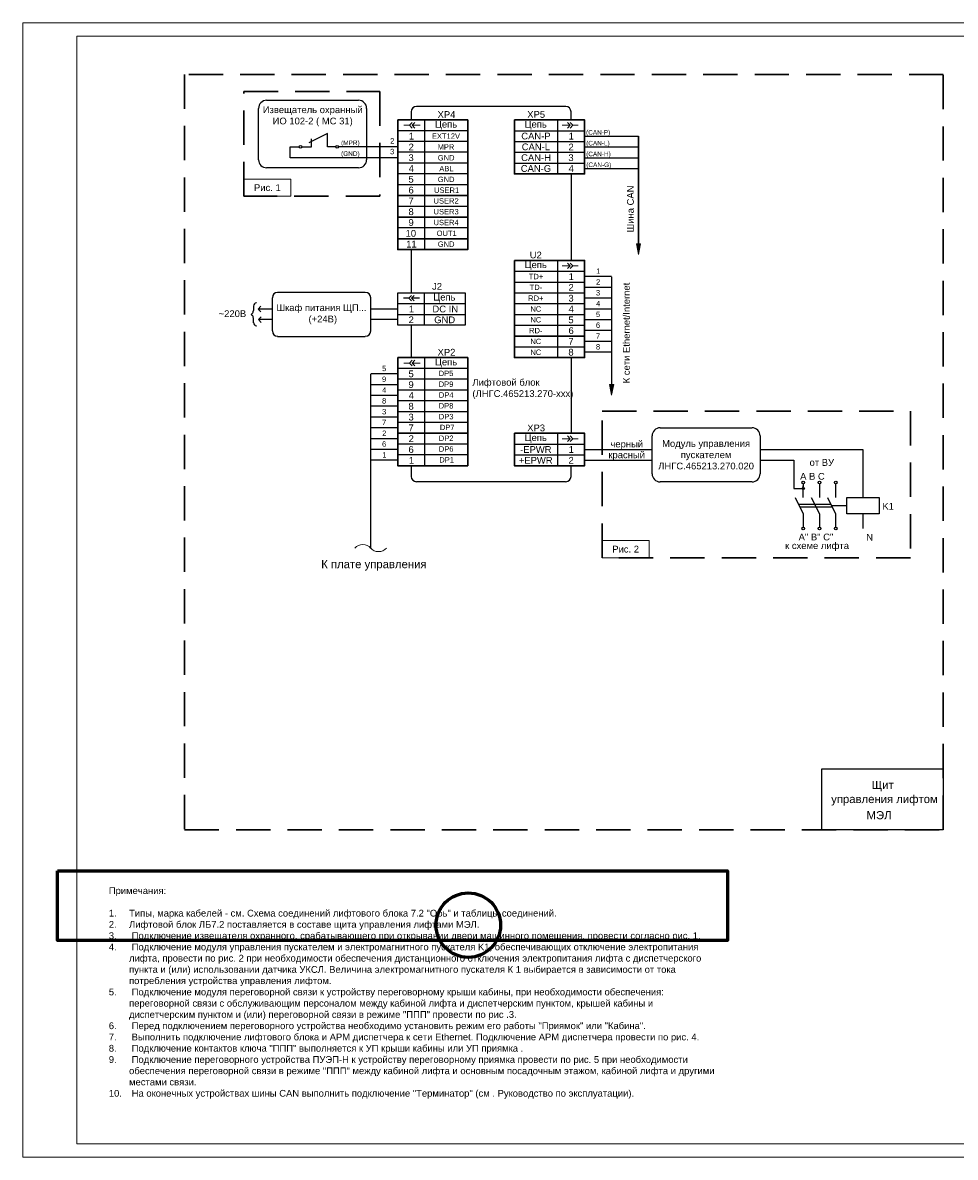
# Model space of a CAD drawing. Header units: millimetres. Extents: x 0 to 594, y 0 to 420.
# Tile 1 of 2: x 0 to 345, y 0 to 420. Entities that reach past the tile are written whole.
import ezdxf

# ---------------------------------------------------------------- set-up
doc = ezdxf.new("R2010")
doc.units = ezdxf.units.MM
doc.linetypes.add('штриховая', pattern=[19.05, 12.7, -6.35])
doc.layers.get('0').update_dxf_attribs({"lineweight": 15})
doc.layers.add('EI_HATCH_GALV', color=7, linetype='Continuous', lineweight=15)
doc.styles.add('CP.Text', font='arial.ttf')

msp = doc.modelspace()

# ---------------------------------------------------------------- hatches: boundary and pattern name
at = {"layer": 'EI_HATCH_GALV', "true_color": 0x00ffff}
h = msp.add_hatch(color=4, dxfattribs=at)
h.dxf.hatch_style = 1
h.paths.add_polyline_path([(228.82, 338.1), (227.23, 338.1), (228.02, 334.17)])
at = {"layer": 'EI_HATCH_GALV'}
h = msp.add_hatch(color=1, dxfattribs=at)
h.dxf.hatch_style = 1
h.paths.add_polyline_path([(218.86, 286.09), (217.27, 286.09), (218.06, 282.16)])

# ---------------------------------------------------------------- linework, layer by layer
at = {"color": 4, "true_color": 0x00ffff}
for p, q in [((228.02, 334.17), (227.23, 338.1)), ((227.23, 338.1), (228.82, 338.1)), ((228.02, 334.17), (228.82, 338.1))]:
    msp.add_line(p, q, dxfattribs=at)
at = {"color": 1}
for p, q in [((218.06, 282.16), (217.27, 286.09)), ((217.27, 286.09), (218.86, 286.09)), ((218.06, 282.16), (218.86, 286.09))]:
    msp.add_line(p, q, dxfattribs=at)
for points in [[(594, 420), (0, 420), (0, 0), (594, 0)], [(20, 415), (589, 415), (589, 5), (20, 5)], [(81.86, 355.74), (99.35, 355.74), (99.35, 362.08), (81.86, 362.08)], [(214.52, 221.95), (232.01, 221.95), (232.01, 228.28), (214.52, 228.28)]]:
    msp.add_lwpolyline(points, close=True)
at = {"linetype": 'штриховая', "lineweight": 30}
for points in [[(59.95, 400.84), (59.95, 121.28), (340.89, 121.28), (340.89, 400.84)], [(81.86, 394.56), (132.3, 394.56), (132.3, 355.74), (81.86, 355.74)], [(214.52, 276.22), (328.69, 276.22), (328.69, 221.95), (214.52, 221.95)]]:
    msp.add_lwpolyline(points, close=True, dxfattribs=at)
at = {"lineweight": 25}
for points in [[(90.33, 391.27), (124.33, 391.27)], [(87.35, 369.26), (87.35, 388.24)], [(127.31, 388.24), (127.31, 369.26)], [(143.83, 387.01), (143.83, 384.03)], [(201.03, 389.01), (145.83, 389.01)], [(203.04, 384.03), (203.04, 387.01)], [(148.81, 384.03), (148.81, 336.02)], [(198.06, 384.03), (198.06, 364.02)], [(115.91, 374.03), (112.88, 374.03), (112.88, 379.01), (105.9, 375.52)], [(164.81, 380.03), (138.85, 380.03)], [(182.05, 380.03), (208.06, 380.03)], [(208.06, 378.03), (228.02, 378.03)], [(138.85, 370.03), (99.05, 370.03), (99.05, 374.03), (102.37, 374.03)], [(103.39, 374.03), (106.88, 374.03), (106.88, 376.03), (106.88, 377.01)], [(138.85, 374.03), (116.89, 374.03)], [(164.81, 376.03), (138.85, 376.03)], [(182.05, 376.03), (208.06, 376.03)], [(208.06, 374.03), (228.02, 374.03)], [(164.81, 372.03), (138.85, 372.03)], [(182.05, 372.03), (208.06, 372.03)], [(208.06, 370.03), (228.02, 370.03)], [(124.33, 366.24), (90.33, 366.24)], [(164.81, 368.03), (138.85, 368.03)], [(182.05, 368.03), (208.06, 368.03)], [(208.06, 366.03), (228.02, 366.03)], [(164.81, 364.02), (138.85, 364.02)], [(203.04, 364.02), (203.04, 332.02)], [(164.81, 360.02), (138.85, 360.02)], [(164.81, 352.02), (138.85, 352.02)], [(164.81, 344.02), (138.85, 344.02)], [(143.83, 336.02), (143.83, 320.01)], [(198.06, 332.02), (198.06, 296.01)], [(182.05, 328.02), (208.06, 328.02)], [(182.05, 324.01), (208.06, 324.01)], [(218.06, 326.01), (208.06, 326.01)], [(126.85, 320.18), (94.41, 320.18)], [(148.68, 320.01), (148.68, 308.01)], [(182.05, 320.01), (208.06, 320.01)], [(218.06, 322.01), (208.06, 322.01)], [(85.43, 315.08), (85.43, 313.42)], [(86.62, 316.31), (86.5, 316.31)], [(88.2, 313.03), (87.18, 314.01), (88.2, 315.03)], [(92.41, 318.18), (92.41, 305.88)], [(128.85, 305.88), (128.85, 318.18)], [(138.85, 316.01), (163.83, 316.01)], [(142.98, 318.01), (140.98, 318.01)], [(143.96, 319.03), (142.98, 318.01), (143.96, 317.03)], [(144.98, 317.03), (143.96, 318.01), (144.98, 319.03)], [(146.98, 318.01), (145.96, 318.01), (143.96, 318.01)], [(182.05, 316.01), (208.06, 316.01)], [(218.06, 318.01), (208.06, 318.01)], [(85.01, 311.67), (84.66, 312.01), (85.01, 312.35)], [(92.41, 314.01), (87.18, 314.01)], [(88.28, 309.07), (87.26, 310.1), (88.28, 311.07)], [(138.81, 314.01), (128.85, 314.01)], [(138.85, 312.01), (163.83, 312.01)], [(182.05, 312.01), (208.06, 312.01)], [(218.06, 314.01), (208.06, 314.01)], [(85.43, 308.95), (85.43, 310.61)], [(86.62, 307.71), (86.5, 307.75)], [(92.41, 310.1), (87.26, 310.1)], [(138.81, 310.1), (128.85, 310.1)], [(143.83, 308.01), (143.83, 296.01)], [(182.05, 308.01), (208.06, 308.01)], [(218.06, 310.01), (208.06, 310.01)], [(94.41, 303.88), (126.85, 303.88)], [(218.06, 306.01), (208.06, 306.01)], [(182.05, 300.01), (208.06, 300.01)], [(218.06, 302.01), (208.06, 302.01)], [(148.81, 296.01), (148.81, 256)], [(203.04, 296.01), (203.04, 268)], [(218.06, 298.01), (208.06, 298.01)], [(138.85, 290.01), (128.85, 290.01)], [(164.81, 292.01), (138.85, 292.01)], [(138.85, 286), (128.85, 286)], [(164.81, 288.01), (138.85, 288.01)], [(138.85, 282), (128.85, 282)], [(164.81, 284), (138.85, 284)], [(138.85, 278), (128.85, 278)], [(164.81, 280), (138.85, 280)], [(138.85, 274), (128.85, 274)], [(164.81, 276), (138.85, 276)], [(138.85, 270), (128.85, 270)], [(164.81, 272), (138.85, 272)], [(236.02, 270), (270.03, 270)], [(138.85, 266), (128.85, 266)], [(182.05, 268), (182.05, 256)], [(198.06, 268), (198.06, 256)], [(233.04, 253.02), (233.04, 267.02)], [(273.05, 267.02), (273.05, 253.02)], [(138.85, 262), (128.85, 262)], [(164.81, 264), (138.85, 264)], [(182.05, 264), (208.06, 264)], [(208.06, 262), (233.04, 262)], [(273.05, 262), (311.11, 262), (311.11, 244.25)], [(138.85, 258), (128.85, 258)], [(164.81, 260), (138.85, 260)], [(182.05, 260), (208.06, 260)], [(208.06, 258.08), (233.04, 258.08)], [(273.05, 258.08), (285.52, 258.08), (285.52, 247.53), (289.01, 247.53)], [(143.83, 256), (143.83, 252.04)], [(203.04, 252.04), (203.04, 256)], [(201.03, 250.04), (145.83, 250.04)], [(270.03, 250.04), (236.02, 250.04)], [(289.01, 249.23), (289.01, 248.25)], [(289.01, 244.25), (289.01, 248.59)], [(295.02, 249.23), (295.02, 244.25)], [(301.02, 249.23), (301.02, 244.25)], [(286.04, 244.25), (289.01, 238.25), (289.01, 236.25), (289.01, 233.27)], [(291.99, 244.25), (295.02, 238.25), (295.02, 236.25), (295.02, 233.27)], [(298, 244.25), (301.02, 238.25), (301.02, 236.25), (301.02, 233.27)], [(287.27, 241.74), (299.27, 241.74)], [(287.78, 240.76), (299.78, 240.76)], [(299.53, 241.27), (299.78, 241.27)], [(299.91, 241.27), (300.17, 241.27)], [(300.29, 241.27), (300.55, 241.27)], [(300.68, 241.27), (300.93, 241.27)], [(301.06, 241.27), (301.32, 241.27)], [(301.44, 241.27), (301.66, 241.27)], [(301.78, 241.27), (302.04, 241.27)], [(302.17, 241.27), (302.42, 241.27)], [(302.55, 241.27), (302.81, 241.27)], [(302.93, 241.27), (303.19, 241.27)], [(303.32, 241.27), (303.57, 241.27)], [(303.66, 241.27), (303.91, 241.27)], [(304.04, 241.27), (304.3, 241.27)], [(304.42, 241.27), (304.68, 241.27)], [(304.81, 241.27), (305.1, 241.27)], [(311.11, 238.25), (311.11, 232.76)]]:
    msp.add_lwpolyline(points, dxfattribs=at)
for points in [[(164.81, 384.03), (138.85, 384.03), (138.85, 336.02), (164.81, 336.02)], [(182.05, 384.03), (208.06, 384.03), (208.06, 364.02), (182.05, 364.02)], [(138.85, 356.02), (164.81, 356.02)], [(138.85, 348.02), (164.81, 348.02)], [(138.85, 340.02), (164.81, 340.02)], [(182.05, 332.02), (208.06, 332.02), (208.06, 296.01), (182.05, 296.01)], [(138.85, 320.01), (163.83, 320.01), (163.83, 308.01), (138.85, 308.01)], [(208.06, 304.01), (182.05, 304.01)], [(164.81, 296.01), (138.85, 296.01), (138.85, 256), (164.81, 256)], [(138.85, 268), (164.81, 268)], [(182.05, 268), (208.06, 268), (208.06, 256), (182.05, 256)], [(305.1, 244.25), (317.11, 244.25), (317.11, 238.25), (305.1, 238.25)], [(295.9, 121.28), (295.9, 143.75), (340.89, 143.75), (340.89, 121.28)]]:
    msp.add_lwpolyline(points, close=True, dxfattribs=at)
at = {"lineweight": 30}
for points in [[(138.85, 384.03), (164.81, 384.03), (164.81, 336.02), (138.85, 336.02)], [(182.05, 384.03), (208.06, 384.03), (208.06, 364.02), (182.05, 364.02)], [(182.05, 332.02), (208.06, 332.02), (208.06, 296.01), (182.05, 296.01)], [(138.85, 296.01), (164.81, 296.01), (164.81, 256), (138.85, 256)], [(182.05, 268), (208.06, 268), (208.06, 256), (182.05, 256)]]:
    msp.add_lwpolyline(points, close=True, dxfattribs=at)
at = {"lineweight": 20}
for points in [[(144.17, 383.01), (143.19, 382.03), (141.19, 382.03)], [(145.19, 383.01), (144.17, 382.03), (147.19, 382.03)], [(201.72, 383.01), (202.69, 382.03), (199.72, 382.03)], [(202.69, 383.01), (203.67, 382.03), (205.67, 382.03)], [(143.19, 382.03), (144.17, 381.01)], [(144.17, 382.03), (145.19, 381.01)], [(202.69, 382.03), (201.72, 381.01)], [(203.67, 382.03), (202.69, 381.01)], [(201.72, 331.04), (202.69, 330.02), (199.72, 330.02)], [(202.69, 330.02), (201.72, 329.04)], [(202.69, 331.04), (203.67, 330.02), (205.67, 330.02)], [(203.67, 330.02), (202.69, 329.04)], [(144.17, 295.03), (143.19, 294.01), (141.19, 294.01)], [(143.19, 294.01), (144.17, 293.03)], [(145.19, 295.03), (144.17, 294.01), (147.19, 294.01)], [(144.17, 294.01), (145.19, 293.03)], [(201.72, 267.02), (202.69, 266), (199.72, 266)], [(202.69, 266), (201.72, 265.02)], [(202.69, 267.02), (203.67, 266), (205.67, 266)], [(203.67, 266), (202.69, 265.02)]]:
    msp.add_lwpolyline(points, dxfattribs=at)
at = {"color": 4, "true_color": 0x00ffff, "const_width": 0.5}
msp.add_lwpolyline([(228.02, 378.03), (228.02, 338.1)], dxfattribs=at)
at = {"color": 1, "const_width": 0.5}
msp.add_lwpolyline([(218.06, 326.01), (218.06, 286.09)], dxfattribs=at)
at = {"const_width": 0.5}
msp.add_lwpolyline([(128.85, 290.01), (128.85, 225.51)], dxfattribs=at)
at = {"lineweight": 0}
msp.add_lwpolyline([(289.4, 247.36), (288.63, 247.36), (289.4, 247.36)], dxfattribs=at)
at = {"lineweight": 25}
for centre, radius in [((102.9, 374.05), 0.489), ((116.4, 374.05), 0.489), ((289.04, 249.76), 0.489), ((289.04, 247.55), 0.404), ((295.04, 249.76), 0.489), ((301.04, 249.76), 0.489), ((289.04, 232.78), 0.489), ((295.04, 232.78), 0.489), ((301.04, 232.78), 0.489)]:
    msp.add_circle(centre, radius, dxfattribs=at)
for centre, radius, start, end in [((90.35, 388.26), 3, 90, 180), ((124.36, 388.26), 3, 360, 90), ((145.85, 387.03), 1.98, 90, 180), ((201.06, 387.03), 1.98, 0, 90), ((90.35, 369.28), 3, 180, 270), ((124.36, 369.28), 3, 270, 0), ((94.43, 318.2), 1.98, 90, 180), ((126.87, 318.2), 1.98, 0, 90), ((86.69, 315.1), 1.21, 97.8772, 180), ((83.92, 313.44), 1.51, 315.2362, 0), ((83.92, 310.63), 1.51, 360, 44.7638), ((86.69, 308.97), 1.21, 180, 262.1228), ((94.43, 305.9), 1.98, 180, 270), ((126.87, 305.9), 1.98, 270, 360), ((236.04, 267.04), 3, 90, 180), ((270.05, 267.04), 3, 360, 90), ((145.85, 252.06), 1.98, 180, 270), ((201.06, 252.06), 1.98, 270, 360), ((236.04, 253.04), 3, 180, 270), ((270.05, 253.04), 3, 270, 0)]:
    msp.add_arc(centre, radius, start, end, dxfattribs=at)
for centre, start, end in [((125.94, 222.93), 41.6225, 138.3775), ((131.76, 228.1), 221.6225, 318.3775)]:
    msp.add_arc(centre, 3.89, start, end)
at = {"transparency": 33554559}
for points in [[(288.72, 247.82), (289.36, 247.78), (288.67, 247.78)], [(288.76, 247.82), (289.31, 247.82), (288.72, 247.82)], [(289.31, 247.82), (288.72, 247.82), (289.36, 247.78)], [(288.8, 247.91), (289.27, 247.87), (288.76, 247.87)], [(289.27, 247.87), (288.76, 247.87), (289.27, 247.82)], [(288.76, 247.87), (289.27, 247.82), (288.76, 247.82)], [(289.27, 247.82), (288.76, 247.82), (289.31, 247.82)], [(288.84, 247.91), (289.23, 247.91), (288.8, 247.91)], [(289.23, 247.91), (288.8, 247.91), (289.27, 247.87)], [(288.89, 247.91), (289.18, 247.91), (288.84, 247.91)], [(289.18, 247.91), (288.84, 247.91), (289.23, 247.91)], [(288.93, 247.95), (289.14, 247.91), (288.89, 247.91)], [(289.14, 247.91), (288.89, 247.91), (289.18, 247.91)], [(288.97, 247.95), (289.1, 247.95), (288.93, 247.95)], [(289.1, 247.95), (288.93, 247.95), (289.14, 247.91)], [(289.01, 247.95), (289.06, 247.95), (288.97, 247.95)], [(289.06, 247.95), (288.97, 247.95), (289.1, 247.95)], [(288.63, 247.65), (289.44, 247.61), (288.59, 247.61)], [(289.44, 247.61), (288.59, 247.61), (289.44, 247.57)], [(288.59, 247.61), (289.44, 247.57), (288.59, 247.57)], [(289.44, 247.57), (288.59, 247.57), (289.44, 247.53)], [(288.59, 247.57), (289.44, 247.53), (288.59, 247.53)], [(289.44, 247.53), (288.59, 247.53), (289.44, 247.48)], [(288.59, 247.53), (289.44, 247.48), (288.59, 247.48)], [(289.44, 247.48), (288.59, 247.48), (289.44, 247.44)], [(288.59, 247.48), (289.44, 247.44), (288.59, 247.44)], [(289.44, 247.44), (288.59, 247.44), (289.4, 247.4)], [(288.59, 247.44), (289.4, 247.4), (288.63, 247.4)], [(288.67, 247.74), (289.4, 247.74), (288.63, 247.74)], [(289.4, 247.74), (288.63, 247.74), (289.4, 247.7)], [(288.63, 247.74), (289.4, 247.7), (288.63, 247.7)], [(289.4, 247.7), (288.63, 247.7), (289.4, 247.65)], [(288.63, 247.7), (289.4, 247.65), (288.63, 247.65)], [(289.4, 247.65), (288.63, 247.65), (289.44, 247.61)], [(289.4, 247.4), (288.63, 247.4), (289.4, 247.36)], [(288.63, 247.4), (289.4, 247.36), (288.63, 247.36)], [(288.63, 247.36), (289.4, 247.36), (289.4, 247.36)], [(289.4, 247.36), (288.63, 247.36), (289.36, 247.31)], [(288.63, 247.36), (289.36, 247.31), (288.67, 247.31)], [(289.36, 247.78), (288.67, 247.78), (289.36, 247.74)], [(288.67, 247.78), (289.36, 247.74), (288.67, 247.74)], [(289.36, 247.74), (288.67, 247.74), (289.4, 247.74)], [(289.36, 247.31), (288.67, 247.31), (289.36, 247.27)], [(288.67, 247.31), (289.36, 247.27), (288.67, 247.27)], [(289.36, 247.27), (288.67, 247.27), (289.31, 247.23)], [(288.67, 247.27), (289.31, 247.23), (288.72, 247.23)], [(289.31, 247.23), (288.72, 247.23), (289.27, 247.23)], [(288.72, 247.23), (289.27, 247.23), (288.76, 247.23)], [(289.27, 247.23), (288.76, 247.23), (289.27, 247.19)], [(288.76, 247.23), (289.27, 247.19), (288.76, 247.19)], [(289.27, 247.19), (288.76, 247.19), (289.23, 247.19)], [(288.76, 247.19), (289.23, 247.19), (288.8, 247.19)], [(289.23, 247.19), (288.8, 247.19), (289.18, 247.14)], [(288.8, 247.19), (289.18, 247.14), (288.84, 247.14)], [(289.18, 247.14), (288.84, 247.14), (289.14, 247.14)], [(288.84, 247.14), (289.14, 247.14), (288.89, 247.14)], [(289.14, 247.14), (288.89, 247.14), (289.1, 247.14)], [(288.89, 247.14), (289.1, 247.14), (288.93, 247.14)], [(288.93, 247.14), (288.97, 247.1), (289.06, 247.1)], [(288.93, 247.14), (289.1, 247.14), (289.06, 247.1)], [(288.97, 247.1), (289.06, 247.1), (289.01, 247.1)]]:
    msp.add_solid(points, dxfattribs=at)
at = {"layer": 'Defpoints', "color": 3, "lineweight": 60}
msp.add_lwpolyline([(12.92, 106.03), (260.95, 106.03), (260.95, 80.23), (12.92, 80.23)], close=True, dxfattribs=at)
msp.add_circle((165, 85.95), 11.93, dxfattribs=at)

# ---------------------------------------------------------------- texts
at = {"style": 'CP.Text'}
for s, insert, char_height, width, attachment_point in [('Извещатель охранный ИО 102-2 ( МС 31)', (107.38, 385.32), 2.5, 37.1731, 5), ('Рис. 1', (90.6, 358.91), 2.5, 17.4884, 5), ('Шкаф питания ЩП...\\P (+24В)', (110.65, 312.04), 2.5001, 36.3922, 5), ('Лифтовой блок\\P(ЛНГС.465213.270-ххх)', (166.52, 288.13), 2.5001, 41.1592, 1), ('Модуль управления пускателем\\PЛНГС.465213.270.020', (253.05, 260.04), 2.5, 40.0102, 5), ('Рис. 2', (223.26, 225.11), 2.5, 17.4884, 5), ('Примечания:\\P\\P\\pxi-3,l3,t3;1.^IТипы, марка кабелей - см. Схема соединений лифтового блока 7.2 "Обь" и таблицы соединений.\\P2.^IЛифтовой блок ЛБ7.2 поставляется в составе щита управления лифтами МЭЛ.\\P3.^I Подключение извещателя охранного, срабатывающего при открывании двери машинного помещения, провести согласно рис. 1.\\P4.^I Подключение модуля управления пускателем и электромагнитного пускателя K1, обеспечивающих отключение электропитания лифта, провести по рис. 2 при необходимости обеспечения дистанционного отключения электропитания лифта с диспетчерского пункта и (или) использовании датчика УКСЛ. Величина электромагнитного пускателя К 1 выбирается в зависимости от тока  потребления устройства управления лифтом.\\P5.^I Подключение модуля переговорной связи к устройству переговорному крыши кабины, при необходимости обеспечения: переговорной связи с обслуживающим персоналом между кабиной лифта и диспетчерским пунктом, крышей кабины и диспетчерским пунктом и (или) переговорной связи в режиме "ППП" провести по рис .3.\\P6.^I Перед подключением переговорного устройства необходимо установить режим его работы "Приямок" или "Кабина".\\P7.^I Выполнить подключение лифтового блока и АРМ диспетчера к сети Ethernet. Подключение АРМ диспетчера провести по рис. 4.\\P8.^I Подключение контактов ключа "ППП" выполняется к УП крыши кабины или УП приямка .\\P9.^I Подключение переговорного устройства ПУЭП-Н к устройству переговорному приямка провести по рис. 5 при необходимости обеспечения переговорной связи в режиме "ППП" между кабиной лифта и основным посадочным этажом, кабиной лифта и другими местами связи.\\P10.^I На оконечных устройствах шины CAN выполнить подключение "Терминатор" (см . Руководство по эксплуатации).', (31.89, 99.96), 2.5, 225.7607, 1)]:
    msp.add_mtext(s, dxfattribs=dict(at, insert=insert, char_height=char_height, width=width, attachment_point=attachment_point))
at = {"attachment_point": 7, "style": 'CP.Text'}
for s, insert, char_height in [('XP4', (153.62, 384.75), 2.5), ('XP5', (186.82, 384.75), 2.5), ('Цепь', (152.64, 380.44), 2.5), ('Цепь', (185.84, 380.44), 2.5), ('1', (142.98, 376.75), 2.5), ('EXT12V', (151.53, 377.01), 2), ('CAN-P', (184.61, 376.75), 2.5), ('1', (202.18, 376.75), 2.5), ('(CAN-P)', (208.61, 378.04), 1.7), ('(MPR)', (117.91, 374.17), 1.7), ('3', (136.04, 371.27), 2), ('2', (136.08, 375.26), 2), ('2', (142.89, 372.75), 2.5), ('MPR', (153.62, 373.01), 2), ('CAN-L', (184.78, 372.75), 2.5), ('2', (202.1, 372.75), 2.5), ('(CAN-L)', (208.65, 374.04), 1.7), ('(GND)', (117.91, 370.16), 1.7), ('3', (142.85, 368.75), 2.5), ('GND', (153.7, 368.97), 2), ('CAN-H', (184.56, 368.75), 2.5), ('3', (202.06, 368.75), 2.5), ('(CAN-H)', (208.65, 370.04), 1.7), ('4', (142.93, 364.79), 2.5), ('ABL', (154.26, 365), 2), ('CAN-G', (184.43, 364.75), 2.5), ('4', (202.14, 364.79), 2.5), ('(CAN-G)', (208.7, 366.04), 1.7), ('5', (142.85, 360.75), 2.5), ('GND', (153.7, 360.97), 2), ('6', (142.85, 356.75), 2.5), ('USER1', (152.3, 356.97), 2), ('7', (142.85, 352.79), 2.5), ('USER2', (152.13, 353.01), 2), ('8', (142.85, 348.74), 2.5), ('USER3', (152.13, 349.01), 2), ('9', (142.85, 344.74), 2.5), ('USER4', (152.13, 345.01), 2), ('10', (141.79, 340.74), 2.5), ('OUT1', (153.28, 341.01), 2), ('11', (142, 336.78), 2.5), ('GND', (153.7, 337), 2), ('U2', (187.75, 332.74), 2.5), ('Цепь', (185.84, 328.43), 2.5), ('TD+', (187.41, 325.04), 2), ('1', (202.18, 324.78), 2.5), ('1', (212.36, 327.04), 2), ('J2', (151.58, 321.12), 2.5), ('TD-', (187.71, 321.03), 2), ('2', (202.1, 320.78), 2.5), ('2', (212.31, 323.04), 2), ('Цепь', (152.04, 316.42), 2.5), ('RD+', (187.16, 317.03), 2), ('3', (202.06, 316.73), 2.5), ('3', (212.27, 319), 2), ('1       DC IN', (142.98, 312.73), 2.5001), ('NC', (187.97, 313), 2), ('4', (202.14, 312.78), 2.5), ('4', (212.31, 315.03), 2), ('~220В', (72.56, 311), 2.5), ('2', (142.89, 308.78), 2.5), ('GND', (152.38, 308.73), 2.5), ('NC', (187.97, 309), 2), ('5', (202.06, 308.73), 2.5), ('5', (212.27, 311), 2), ('RD-', (187.5, 305.03), 2), ('6', (202.1, 304.73), 2.5), ('6', (212.27, 307), 2), ('NC', (187.97, 301), 2), ('7', (202.06, 300.77), 2.5), ('7', (212.27, 303.03), 2), ('XP2', (153.62, 296.77), 2.5), ('NC', (187.97, 296.99), 2), ('8', (202.06, 296.73), 2.5), ('8', (212.27, 299), 2), ('Цепь', (152.64, 292.42), 2.5), ('5', (133.06, 290.99), 2), ('5', (142.85, 288.73), 2.5), ('DP5', (154.04, 289.16), 2), ('4', (133.1, 283.03), 2), ('9', (133.06, 286.99), 2), ('9', (142.85, 284.73), 2.5), ('DP9', (154.04, 285.16), 2), ('8', (133.06, 278.99), 2), ('4', (142.93, 280.77), 2.5), ('DP4', (154.09, 281.19), 2), ('3', (133.06, 274.99), 2), ('8', (142.85, 276.73), 2.5), ('DP8', (154.04, 277.16), 2), ('7', (133.06, 271.02), 2), ('3', (142.85, 272.72), 2.5), ('DP3', (154.09, 273.16), 2), ('2', (133.1, 267.02), 2), ('7', (142.85, 268.77), 2.5), ('DP7', (154.47, 269.19), 2), ('XP3', (186.82, 268.72), 2.5), ('6', (133.06, 262.99), 2), ('2', (142.89, 264.77), 2.5), ('DP2', (154.09, 265.19), 2), ('Цепь', (185.84, 264.41), 2.5), ('черный', (217.63, 262.03), 2.5), ('1', (133.15, 259.02), 2), ('6', (142.85, 260.72), 2.5), ('DP6', (154.09, 261.16), 2), ('-EPWR', (184.18, 260.76), 2.5), ('1', (202.18, 260.76), 2.5), ('красный', (216.87, 258.03), 2.5), ('1', (142.98, 256.76), 2.5), ('DP1', (154.26, 257.19), 2), ('+EPWR', (183.71, 256.76), 2.5), ('2', (202.1, 256.76), 2.5), ('от ВУ', (291.36, 255.92), 2.5), ('A B C', (287.87, 250.8), 2.5), ('K1', (318.34, 239.74), 2.5), ('A" B" C"', (287.31, 228.33), 2.5), ('N', (312.34, 228.29), 2.5), ('к схеме лифта', (282.31, 224.41), 2.5), ('К плате управления', (110.53, 217.17), 3.0001), ('Щит', (314.33, 135.47), 3), ('управления лифтом', (299.36, 130.22), 3.0001), ('МЭЛ', (312.46, 125.1), 3)]:
    msp.add_mtext(s, dxfattribs=dict(at, insert=insert, char_height=char_height))
at = {"attachment_point": 7, "rotation": 90, "style": 'CP.Text'}
for s, insert, char_height in [('Шина CAN', (226.32, 342.36), 2.5), ('К сети Ethernet/Internet', (224.83, 286.52), 2.5001)]:
    msp.add_mtext(s, dxfattribs=dict(at, insert=insert, char_height=char_height))

doc.saveas('drawing.dxf')
